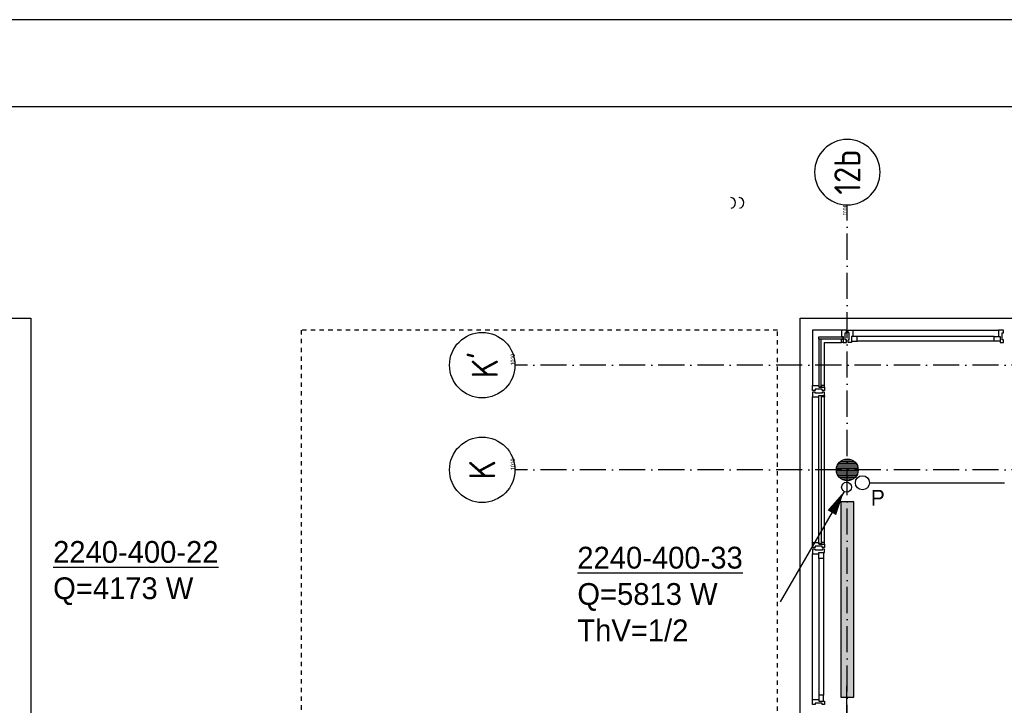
# Model space of a CAD drawing. Extents: x -41378 to 114803, y -24080 to 82188.
# Tile 64 of 137: x 7203 to 18491, y 74327 to 82188. Entities that reach past the tile are written whole.
import ezdxf
from ezdxf.enums import TextEntityAlignment as Align

# ---------------------------------------------------------------- set-up
doc = ezdxf.new("R2010")
doc.units = 0
doc.header["$LTSCALE"] = 50
for name, pattern in [('2322000', [45, 40, -5]), ('DASHDOT', [9, 6, -1.5, 0, -1.5]), ('HIDDEN', [2, 1, -1])]:
    doc.linetypes.add(name, pattern=pattern)
doc.layers.get('0').update_dxf_attribs({"linetype": 'CONTINUOUS'})
for name, color, linetype in [('00KAD025', 2, 'CONTINUOUS'), ('00KAD070', 5, 'CONTINUOUS'), ('AL$1----_MAATVOERING', 7, 'CONTINUOUS'), ('AL$7----_STRAMIEN', 1, 'DASHDOT'), ('AL21----_BUITENWAND', 4, 'CONTINUOUS'), ('AL28----_KONSTRUKTIE', 3, 'CONTINUOUS'), ('AL31----_BUITENKOZ', 7, 'CONTINUOUS'), ('ALN-----_BLOCKNAAM', 2, 'CONTINUOUS'), ('ALXAA---_GEWBETON', 12, 'CONTINUOUS'), ('ALXOU---_GLAS', 7, 'CONTINUOUS'), ('WI561---', 1, 'CONTINUOUS'), ('WL$1----', 3, 'CONTINUOUS'), ('WL561---', 4, 'CONTINUOUS'), ('WL561---_AANVOER', 4, 'CONTINUOUS'), ('WL570---', 3, 'CONTINUOUS'), ('WM541---', 1, 'CONTINUOUS')]:
    doc.layers.add(name, color=color, linetype=linetype)
doc.layers.get('0').freeze()
doc.styles.add('BURO-018', font='BUROFONT.shx', dxfattribs={"height": 90})
doc.styles.add('BURO-025', font='BUROFONT.shx', dxfattribs={"height": 250})
doc.styles.get("Standard").update_dxf_attribs({"font": 'ISOCP'})

# ---------------------------------------------------------------- blocks, each defined once
blk = doc.blocks.new('1011')
at = {"layer": 'AL$7----_STRAMIEN', "color": 7, "linetype": 'CONTINUOUS'}
blk.add_circle((-750, 0), 750, dxfattribs=at)
at = {"layer": 'ALN-----_BLOCKNAAM', "linetype": 'CONTINUOUS'}
blk.add_text('1011', height=100, dxfattribs=at).set_placement((0, 0))
blk = doc.blocks.new('1010')
at = {"layer": 'AL$7----_STRAMIEN', "color": 7, "linetype": 'CONTINUOUS'}
blk.add_circle((0, 750), 750, dxfattribs=at)
at = {"layer": 'ALN-----_BLOCKNAAM', "linetype": 'CONTINUOUS'}
blk.add_text('1010', height=100, dxfattribs=at).set_placement((0, 0))
blk = doc.blocks.new('2322401')
at = {"color": 0, "linetype": 'CONTINUOUS'}
for p, q in [((-0.5, 0.5, 1), (-0.5, 0.5)), ((-0.5, 0.5, 1), (-0.5, -0.5, 1)), ((0.5, 0.5, 1), (-0.5, 0.5, 1)), ((0.5, 0.5), (-0.5, 0.5)), ((-0.5, 0.5), (-0.5, -0.5)), ((0.5, 0.5, 1), (0.5, 0.5)), ((0.5, -0.5, 1), (0.5, 0.5, 1)), ((0.5, -0.5), (0.5, 0.5)), ((-0.5, -0.5, 1), (-0.5, -0.5)), ((-0.5, -0.5, 1), (0.5, -0.5, 1)), ((-0.5, -0.5), (0.5, -0.5)), ((0.5, -0.5, 1), (0.5, -0.5))]:
    blk.add_line(p, q, dxfattribs=at)
blk = doc.blocks.new('CVHATCH1')
at = {"color": 0, "linetype": 'CONTINUOUS'}
blk.add_solid([(-0.5, -0.5), (0.5, -0.5), (-0.5, 0.5), (0.5, 0.5)], dxfattribs=at)
blk = doc.blocks.new('LDV4107')
at = {"color": 0, "linetype": 'CONTINUOUS'}
blk.add_line((-0.25, -0.43), (-6.75, -11.69), dxfattribs=at)
blk.add_lwpolyline([(-0.25, -0.43, 0, 1, 0), (-1.5, -2.6, 1, 1, 0)], format="xyseb", dxfattribs=at)
blk.add_circle((0, 0), 0.5, dxfattribs=at)
blk = doc.blocks.new('CVRINFO2')
at = {"color": 0, "linetype": 'CONTINUOUS', "style": 'BURO-025'}
for tag, p in [('CV_TEXT125', (0, 0)), ('CV_TEXT225', (0, -4.17)), ('CV_TEXT325', (0, -8.33)), ('CV_TEXT425', (0, -12.5))]:
    blk.add_attdef(tag, p, '', height=2.5, dxfattribs=at)

msp = doc.modelspace()

# ---------------------------------------------------------------- linework, layer by layer
at = {"layer": '00KAD025', "linetype": 'CONTINUOUS'}
msp.add_line((114803.4, 82187.6), (-41378.4, 82187.6), dxfattribs=at)
at = {"layer": '00KAD070', "linetype": 'CONTINUOUS'}
msp.add_line((113803.4, 81187.6), (-40378.4, 81187.6), dxfattribs=at)
at = {"layer": 'AL$1----_MAATVOERING', "color": 8, "linetype": 'HIDDEN'}
for p, q in [((15891, 78627.3), (10431, 78627.3)), ((10431, 78627.3), (10431, 69162.3)), ((15891, 69162.3), (15891, 78627.3))]:
    msp.add_line(p, q, dxfattribs=at)
at = {"layer": 'AL$7----_STRAMIEN', "color": 1}
for p, q in [((16691, 41627.3), (16691, 80064.7)), ((53082.4, 78227.3), (12880.4, 78227.3)), ((53082.4, 77027.3), (12880.4, 77027.3))]:
    msp.add_line(p, q, dxfattribs=at)
at = {"layer": 'AL21----_BUITENWAND', "color": 8}
for p, q in [((-26149, 78767.3), (7331, 78767.3)), ((7331, 78767.3), (7331, 68992.3)), ((16151, 68992.3), (16151, 78767.3)), ((16151, 78767.3), (49631, 78767.3))]:
    msp.add_line(p, q, dxfattribs=at)
at = {"layer": 'AL28----_KONSTRUKTIE', "color": 8}
msp.add_circle((16691, 77027.3), 125, dxfattribs=at)
at = {"layer": 'AL31----_BUITENKOZ', "color": 8}
for p, q in [((16626, 78626.3), (16292, 78626.3)), ((16292, 78626.3), (16292, 77992.3)), ((16756, 78626.3), (18426, 78626.3)), ((16431, 77992.3), (16431, 78487.3)), ((16431, 78487.3), (16626, 78487.3)), ((18376, 78554.3), (16806, 78554.3)), ((18376, 78500.3), (16806, 78500.3)), ((16292, 76192.3), (16292, 77862.3)), ((16431, 76192.3), (16431, 77862.3)), ((16292, 74392.3), (16292, 76062.3)), ((16364, 76012.3), (16364, 74442.3)), ((16418, 76012.3), (16418, 74442.3))]:
    msp.add_line(p, q, dxfattribs=at)
at = {"layer": 'AL31----_BUITENKOZ', "color": 8, "linetype": 'CONTINUOUS'}
for p, q in [((16663.1, 78626.3), (16626, 78626.3)), ((16626, 78626.3), (16626, 78619.3)), ((16626, 78619.3), (16626, 78615.3)), ((16626, 78615.3), (16626, 78607.3)), ((16626, 78607.3), (16626, 78554.3)), ((16682, 78626.3), (16663.1, 78626.3)), ((16668, 78516.8), (16668, 78596.8)), ((16668, 78596.8), (16682, 78596.8)), ((16682, 78620.3), (16682, 78626.3)), ((16682, 78606.3), (16682, 78620.3)), ((16682, 78596.8), (16682, 78606.3)), ((16682, 78606.3), (16682, 78606.3)), ((16700, 78620.3), (16700, 78626.3)), ((16700, 78626.3), (16718.9, 78626.3)), ((16700, 78606.8), (16700, 78620.3)), ((16700, 78596.8), (16700, 78606.8)), ((16700, 78606.8), (16700, 78606.8)), ((16714, 78596.8), (16700, 78596.8)), ((16714, 78516.8), (16714, 78596.8)), ((16718.9, 78626.3), (16756, 78626.3)), ((16756, 78626.3), (16756, 78619.3)), ((16756, 78619.3), (16756, 78615.3)), ((16756, 78615.3), (16756, 78607.3)), ((16756, 78607.3), (16756, 78554.3)), ((18463.1, 78626.3), (18426, 78626.3)), ((18426, 78626.3), (18426, 78619.3)), ((18426, 78619.3), (18426, 78615.3)), ((18426, 78615.3), (18426, 78607.3)), ((18426, 78607.3), (18426, 78554.3)), ((18482, 78626.3), (18463.1, 78626.3)), ((18468, 78517.3), (18468, 78597.3)), ((18468, 78597.3), (18482, 78597.3)), ((18482, 78620.3), (18482, 78626.3)), ((18482, 78606.3), (18482, 78620.3)), ((18482, 78597.3), (18482, 78606.3)), ((18482, 78606.3), (18482, 78606.3)), ((16626, 78554.3), (16643, 78554.3)), ((16626, 78487.3), (16626, 78524.3)), ((16626, 78524.3), (16643, 78524.3)), ((16638, 78487.3), (16626, 78487.3)), ((16643, 78492.3), (16638, 78492.3)), ((16638, 78492.3), (16638, 78487.3)), ((16643, 78554.3), (16643, 78487.3)), ((16643, 78524.3), (16643, 78492.3)), ((16643, 78487.3), (16682, 78487.3)), ((16682, 78516.8), (16668, 78516.8)), ((16682, 78507.3), (16682, 78516.8)), ((16682, 78493.3), (16682, 78507.3)), ((16682, 78507.3), (16682, 78507.3)), ((16682, 78487.3), (16682, 78493.3)), ((16700, 78507.3), (16700, 78516.8)), ((16700, 78516.8), (16714, 78516.8)), ((16700, 78493.3), (16700, 78507.3)), ((16700, 78507.3), (16700, 78507.3)), ((16700, 78487.3), (16700, 78493.3)), ((16739, 78487.3), (16700, 78487.3)), ((16756, 78554.3), (16739, 78554.3)), ((16739, 78554.3), (16739, 78487.3)), ((16739, 78554.3), (16739, 78500.3)), ((16806, 78554.3), (16739, 78554.3)), ((16739, 78500.3), (16806, 78500.3)), ((16806, 78500.3), (16806, 78554.3)), ((18376, 78500.3), (18376, 78554.3)), ((18376, 78554.3), (18443, 78554.3)), ((18443, 78500.3), (18376, 78500.3)), ((18426, 78554.3), (18443, 78554.3)), ((18443, 78554.3), (18443, 78487.3)), ((18443, 78554.3), (18443, 78500.3)), ((18443, 78487.3), (18482, 78487.3)), ((18482, 78517.3), (18468, 78517.3)), ((18482, 78507.3), (18482, 78517.3)), ((18482, 78493.3), (18482, 78507.3)), ((18482, 78507.3), (18482, 78507.3)), ((18482, 78487.3), (18482, 78493.3)), ((16292, 77955.3), (16292, 77992.3)), ((16292, 77992.3), (16299, 77992.3)), ((16292, 77936.3), (16292, 77955.3)), ((16298, 77936.3), (16292, 77936.3)), ((16298, 77918.3), (16292, 77918.3)), ((16292, 77918.3), (16292, 77899.4)), ((16292, 77899.4), (16292, 77862.3)), ((16312, 77936.3), (16298, 77936.3)), ((16312, 77918.3), (16298, 77918.3)), ((16299, 77992.3), (16303, 77992.3)), ((16303, 77992.3), (16311, 77992.3)), ((16311, 77992.3), (16364, 77992.3)), ((16321.5, 77936.3), (16312, 77936.3)), ((16312, 77936.3), (16312, 77936.3)), ((16321, 77918.3), (16312, 77918.3)), ((16312, 77918.3), (16312, 77918.3)), ((16321, 77904.3), (16321, 77918.3)), ((16401, 77904.3), (16321, 77904.3)), ((16401.5, 77950.3), (16321.5, 77950.3)), ((16321.5, 77950.3), (16321.5, 77936.3)), ((16364, 77992.3), (16364, 77975.3)), ((16364, 77975.3), (16431, 77975.3)), ((16431, 77992.3), (16394, 77992.3)), ((16394, 77992.3), (16394, 77975.3)), ((16394, 77975.3), (16426, 77975.3)), ((16411, 77918.3), (16401, 77918.3)), ((16401, 77918.3), (16401, 77904.3)), ((16401.5, 77936.3), (16401.5, 77950.3)), ((16411, 77936.3), (16401.5, 77936.3)), ((16425, 77936.3), (16411, 77936.3)), ((16411, 77936.3), (16411, 77936.3)), ((16425, 77918.3), (16411, 77918.3)), ((16411, 77918.3), (16411, 77918.3)), ((16431, 77936.3), (16425, 77936.3)), ((16431, 77918.3), (16425, 77918.3)), ((16426, 77975.3), (16426, 77980.3)), ((16426, 77980.3), (16431, 77980.3)), ((16431, 77980.3), (16431, 77992.3)), ((16431, 77975.3), (16431, 77936.3)), ((16431, 77879.3), (16431, 77918.3)), ((16292, 77862.3), (16299, 77862.3)), ((16299, 77862.3), (16303, 77862.3)), ((16303, 77862.3), (16311, 77862.3)), ((16311, 77862.3), (16364, 77862.3)), ((16364, 77862.3), (16364, 77879.3)), ((16364, 77879.3), (16431, 77879.3)), ((16394, 77879.3), (16426, 77879.3)), ((16394, 77862.3), (16394, 77879.3)), ((16431, 77862.3), (16394, 77862.3)), ((16426, 77879.3), (16426, 77874.3)), ((16426, 77874.3), (16431, 77874.3)), ((16431, 77874.3), (16431, 77862.3)), ((16292, 76155.3), (16292, 76192.3)), ((16292, 76192.3), (16299, 76192.3)), ((16292, 76136.3), (16292, 76155.3)), ((16298, 76136.3), (16292, 76136.3)), ((16298, 76118.3), (16292, 76118.3)), ((16292, 76118.3), (16292, 76099.4)), ((16292, 76099.4), (16292, 76062.3)), ((16311.5, 76136.3), (16298, 76136.3)), ((16312, 76118.3), (16298, 76118.3)), ((16299, 76192.3), (16303, 76192.3)), ((16303, 76192.3), (16311, 76192.3)), ((16311, 76192.3), (16364, 76192.3)), ((16321, 76136.3), (16311.5, 76136.3)), ((16311.5, 76136.3), (16311.5, 76136.3)), ((16321, 76118.3), (16312, 76118.3)), ((16312, 76118.3), (16312, 76118.3)), ((16401, 76150.3), (16321, 76150.3)), ((16321, 76150.3), (16321, 76136.3)), ((16321, 76104.3), (16321, 76118.3)), ((16401, 76104.3), (16321, 76104.3)), ((16364, 76192.3), (16364, 76175.3)), ((16364, 76175.3), (16431, 76175.3)), ((16431, 76192.3), (16394, 76192.3)), ((16394, 76192.3), (16394, 76175.3)), ((16394, 76175.3), (16426, 76175.3)), ((16401, 76136.3), (16401, 76150.3)), ((16411, 76136.3), (16401, 76136.3)), ((16411, 76118.3), (16401, 76118.3)), ((16401, 76118.3), (16401, 76104.3)), ((16425, 76136.3), (16411, 76136.3)), ((16411, 76136.3), (16411, 76136.3)), ((16425, 76118.3), (16411, 76118.3)), ((16411, 76118.3), (16411, 76118.3)), ((16431, 76136.3), (16425, 76136.3)), ((16431, 76118.3), (16425, 76118.3)), ((16426, 76175.3), (16426, 76180.3)), ((16426, 76180.3), (16431, 76180.3)), ((16431, 76180.3), (16431, 76192.3)), ((16431, 76175.3), (16431, 76136.3)), ((16431, 76079.3), (16431, 76118.3)), ((16292, 76062.3), (16299, 76062.3)), ((16299, 76062.3), (16303, 76062.3)), ((16303, 76062.3), (16311, 76062.3)), ((16311, 76062.3), (16364, 76062.3)), ((16364, 76062.3), (16364, 76079.3)), ((16364, 76079.3), (16431, 76079.3)), ((16364, 76079.3), (16418, 76079.3)), ((16364, 76012.3), (16364, 76079.3)), ((16418, 76012.3), (16364, 76012.3)), ((16418, 76079.3), (16418, 76012.3)), ((16292, 74355.3), (16292, 74392.3)), ((16292, 74392.3), (16299, 74392.3)), ((16299, 74392.3), (16303, 74392.3)), ((16303, 74392.3), (16311, 74392.3)), ((16311, 74392.3), (16364, 74392.3)), ((16418, 74442.3), (16364, 74442.3)), ((16364, 74442.3), (16364, 74375.3)), ((16364, 74392.3), (16364, 74375.3)), ((16418, 74375.3), (16418, 74442.3)), ((16292, 74336.3), (16292, 74355.3)), ((16298, 74336.3), (16292, 74336.3)), ((16311.5, 74336.3), (16298, 74336.3)), ((16321.5, 74336.3), (16311.5, 74336.3)), ((16311.5, 74336.3), (16311.5, 74336.3)), ((16401.5, 74350.3), (16321.5, 74350.3)), ((16321.5, 74350.3), (16321.5, 74336.3)), ((16364, 74375.3), (16431, 74375.3)), ((16364, 74375.3), (16418, 74375.3)), ((16401.5, 74336.3), (16401.5, 74350.3)), ((16411, 74336.3), (16401.5, 74336.3)), ((16425, 74336.3), (16411, 74336.3)), ((16411, 74336.3), (16411, 74336.3)), ((16431, 74336.3), (16425, 74336.3)), ((16431, 74375.3), (16431, 74336.3))]:
    msp.add_line(p, q, dxfattribs=at)
at = {"layer": 'ALXAA---_GEWBETON', "color": 8}
for p, q in [((16591.5, 77103), (16790.5, 77103)), ((16610.6, 77123), (16771.4, 77123)), ((16643.7, 77143), (16738.3, 77143)), ((16566.1, 77023), (16815.9, 77023)), ((16567, 77043), (16815, 77043)), ((16568.4, 77003), (16813.6, 77003)), ((16571.2, 77063), (16810.8, 77063)), ((16579.1, 77083), (16802.9, 77083)), ((16574.1, 76983), (16807.9, 76983)), ((16583.8, 76963), (16798.2, 76963)), ((16598.7, 76943), (16783.3, 76943)), ((16622.1, 76923), (16759.9, 76923)), ((16677.7, 76903), (16704.3, 76903))]:
    msp.add_line(p, q, dxfattribs=at)
at = {"layer": 'ALXOU---_GLAS', "color": 8}
for p, q in [((16366, 78526.3), (16366, 78552.3)), ((16366, 78552.3), (16641, 78552.3)), ((16641, 78526.3), (16366, 78526.3)), ((16392, 78526.3), (16366, 78526.3)), ((16366, 78526.3), (16366, 77977.3)), ((16392, 77977.3), (16392, 78526.3)), ((16641, 78552.3), (16641, 78526.3)), ((16366, 77977.3), (16392, 77977.3)), ((16366, 77877.3), (16392, 77877.3)), ((16366, 76177.3), (16366, 77877.3)), ((16392, 77877.3), (16392, 76177.3)), ((16392, 76177.3), (16366, 76177.3))]:
    msp.add_line(p, q, dxfattribs=at)
at = {"layer": 'WL$1----', "linetype": '2322000'}
msp.add_line((25243.5, 76872.9), (16949.4, 76872.9), dxfattribs=at)
at = {"layer": 'WL$1----'}
msp.add_circle((16864, 76879.2), 80.8, dxfattribs=at)
at = {"layer": 'WL570---', "color": 3}
for centre in [(15346.2, 80088.3), (15442.3, 80088.3)]:
    msp.add_arc(centre, 63.1, 283.79383, 80.45036, dxfattribs=at)
at = {"layer": 'WM541---', "color": 4}
msp.add_line((16683.7, 74550.9), (16683.7, 73823.1), dxfattribs=at)

# ---------------------------------------------------------------- block references
at = {"layer": 'AL$7----_STRAMIEN'}
ref = msp.add_blockref('1011', (16691, 80064.7), dxfattribs=dict(at, xscale=-0.5, yscale=0.5, zscale=0.5, rotation=90))
ref.add_attrib('STR-NAAM', '12b', dxfattribs={"color": 3, "linetype": 'CONTINUOUS', "height": 300, "rotation": 90}).set_placement((16691, 80439.7), align=Align.MIDDLE)
ref = msp.add_blockref('1010', (12880.4, 78227.3), dxfattribs=dict(at, xscale=0.5, yscale=0.5, zscale=0.5, rotation=90))
ref.add_attrib('STR-NAAM', "K'", dxfattribs={"color": 3, "linetype": 'CONTINUOUS', "height": 300, "rotation": 90}).set_placement((12505.4, 78227.3), align=Align.MIDDLE)
ref = msp.add_blockref('1010', (12880.4, 77027.3), dxfattribs=dict(at, xscale=0.5, yscale=0.5, zscale=0.5, rotation=90))
ref.add_attrib('STR-NAAM', 'K', dxfattribs={"color": 3, "linetype": 'CONTINUOUS', "height": 300, "rotation": 90}).set_placement((12505.4, 77027.3), align=Align.MIDDLE)
at = {"layer": 'WI561---'}
ref = msp.add_blockref('CVRINFO2', (7586.1, 75960.8), dxfattribs=dict(at, xscale=100, yscale=100, zscale=100))
ref.add_attrib('CV_TEXT125', '%%u2240-400-22', (7586.1, 75960.8), dxfattribs={"layer": '0', "color": 2, "linetype": 'CONTINUOUS', "height": 250, "style": 'BURO-025'})
ref.add_attrib('CV_TEXT225', 'Q=4173 W', (7586.1, 75544.2), dxfattribs={"layer": '0', "color": 2, "linetype": 'CONTINUOUS', "height": 250, "style": 'BURO-025'})
ref = msp.add_blockref('CVRINFO2', (13596.2, 75894.9), dxfattribs=dict(at, xscale=100, yscale=100, zscale=100))
ref.add_attrib('CV_TEXT125', '%%u2240-400-33', (13596.2, 75894.9), dxfattribs={"layer": '0', "color": 2, "linetype": 'CONTINUOUS', "height": 250, "style": 'BURO-025'})
ref.add_attrib('CV_TEXT225', 'Q=5813 W', (13596.2, 75478.3), dxfattribs={"layer": '0', "color": 2, "linetype": 'CONTINUOUS', "height": 250, "style": 'BURO-025'})
ref.add_attrib('CV_TEXT325', 'ThV=1/2', (13596.2, 75061.6), dxfattribs={"layer": '0', "color": 2, "linetype": 'CONTINUOUS', "height": 250, "style": 'BURO-025'})
at = {"layer": 'WL561---', "xscale": 2240, "yscale": 150, "rotation": 270.0000000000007}
for name, zscale in [('2322401', 400), ('2322401', 400), ('CVHATCH1', 2240), ('CVHATCH1', 2240)]:
    msp.add_blockref(name, (16691, 75541.4), dxfattribs=dict(at, zscale=zscale))
at = {"layer": 'WL561---_AANVOER', "color": 2, "xscale": 112.5, "yscale": 112.5, "zscale": 112.5}
msp.add_blockref('LDV4107', (16682.3, 76828.4), dxfattribs=at)

# ---------------------------------------------------------------- texts
at = {"layer": 'WL$1----', "color": 1, "style": 'BURO-018'}
msp.add_text('P', height=180, dxfattribs=at).set_placement((16960.3, 76617.5))

doc.saveas('drawing.dxf')
